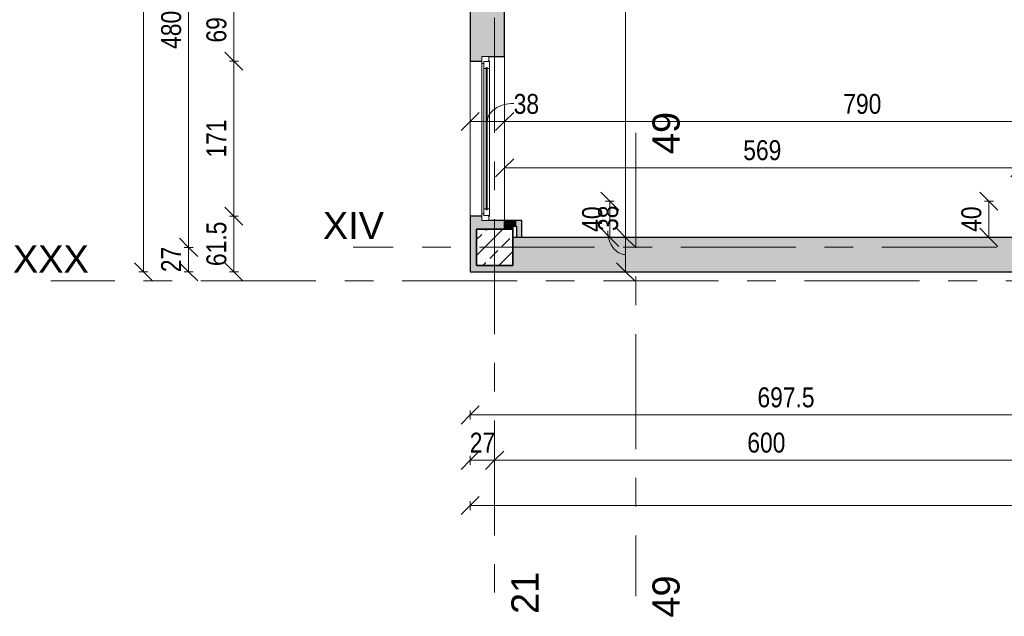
# Model space of a CAD drawing. Header units: centimetres. Extents: x -1737 to 22393, y -8842 to 3760.
# Tile 1 of 44: x -1737 to -650, y 1 to 660. Entities that reach past the tile are written whole.
import ezdxf

# ---------------------------------------------------------------- set-up
doc = ezdxf.new("R2010")
doc.units = ezdxf.units.CM
doc.linetypes.add('Oś', pattern=[222.25, 127, -31.75, 31.75, -31.75])
for name, color, linetype, lineweight in [('A-ANNO-DIMS', 211, 'Continuous', 13), ('A-ANNO-DIMS-100', 211, 'Continuous', 13), ('A-GLAZ', 151, 'Continuous', 13), ('A-WALL', 113, 'Continuous', 13), ('S-COLS', 52, 'Continuous', 9), ('S-GRID', 1, 'Continuous', 13), ('S-GRID-IDEN', 1, 'Continuous', 13)]:
    doc.layers.add(name, color=color, linetype=linetype, lineweight=lineweight)
doc.styles.add('Arial Narrow_1', font='ARIALN.TTF', dxfattribs={"height": 22})
doc.styles.add('Arial_1', font='arial.ttf', dxfattribs={"height": 30})
doc.dimstyles.new('Diagonal_1_100__0_1_', dxfattribs={"dimscale": 30.48, "dimtxt": 22.515481, "dimasz": 0.656168, "dimexe": 0.164042, "dimexo": 0.0625, "dimgap": 0.065617, "dimtad": 1, "dimdec": 1, "dimrnd": 0.1, "dimdsep": 46, "dimtxsty": 'Arial Narrow_1', "dimblk1": 'OBLIQUE', "dimblk2": 'OBLIQUE', "dimsah": 1, "dimcen": 0.09, "dimazin": 0, "dimtfac": 1, "dimtdec": 4, "dimtix": 1, "dimtmove": 0, "dimatfit": 3, "dimfxl": 0.164042, "dimfxlon": 1, "dimtvp": 1, "dimtolj": 1, "dimtzin": 0, "dimarcsym": 2})
doc.dimstyles.new('Diagonal_1_100__0_1__1', dxfattribs={"dimscale": 30.48, "dimtxt": 22.515481, "dimasz": 0.656168, "dimexe": 0.164042, "dimexo": 0.0625, "dimgap": 0.065617, "dimtad": 1, "dimdec": 1, "dimrnd": 0.1, "dimdsep": 46, "dimtxsty": 'Arial Narrow_1', "dimblk1": 'OBLIQUE', "dimblk2": 'OBLIQUE', "dimsah": 1, "dimcen": 0.09, "dimazin": 0, "dimtfac": 1, "dimtdec": 4, "dimtix": 1, "dimtmove": 1, "dimatfit": 3, "dimfxl": 0.164042, "dimfxlon": 1, "dimtvp": 1, "dimtolj": 1, "dimtzin": 0, "dimarcsym": 2})

# ---------------------------------------------------------------- blocks, each defined once
blk = doc.blocks.new('Pawilon E_rvt-1-3_piętro I __3_90 m_ - stan istniejący')
at = {"layer": 'S-GRID', "linetype": 'Oś'}
for p, q in [((-1056.6, 534.8), (-1056.6, 23.2)), ((368, 371.3), (-1702.9, 371.3))]:
    blk.add_line(p, q, dxfattribs=at)
at = {"layer": 'S-GRID-IDEN', "char_height": 30, "width": 48.3, "attachment_point": 5, "rotation": 90, "line_spacing_factor": 0.936439, "style": 'Arial_1'}
for insert in [(-1023.1, 534.5), (-1023.1, 22.8)]:
    blk.add_mtext('\\pxqc,t4.23333,8.46667,12.7,16.93333,21.16667,25.4,29.63333,33.86667,38.1,42.33333,46.56667,50.8,55.03333,59.26667,63.5,67.73333,71.96667,76.2,80.43333,84.66667,88.9,93.13333,97.36667,101.6,105.83333,110.06667,114.3,118.53333,122.76667,127,131.23333,135.46667;{49}', dxfattribs=dict(at, insert=insert))
at = {"layer": 'S-GRID-IDEN', "insert": (-1702.8, 395.4), "char_height": 30, "width": 82, "attachment_point": 5, "line_spacing_factor": 0.936439, "style": 'Arial_1'}
blk.add_mtext('\\pxqc,t4.23333,8.46667,12.7,16.93333,21.16667,25.4,29.63333,33.86667,38.1,42.33333,46.56667,50.8,55.03333,59.26667,63.5,67.73333,71.96667,76.2,80.43333,84.66667,88.9,93.13333,97.36667,101.6,105.83333,110.06667,114.3,118.53333,122.76667,127,131.23333,135.46667;{XXX}', dxfattribs=at)
blk = doc.blocks.new('M_Concrete-Square-Column - 400 x 400mm-1512407-3_piętro I __3_90 m_ - stan istniejący')
at = {"layer": 'S-COLS'}
h = blk.add_hatch(dxfattribs=at)
h.set_pattern_fill('FP_1', color=256, style=0, pattern_type=2)
h.set_pattern_definition([(45, (1212.623, -408.326), (-17.67767, 17.67767), []), (45, (1230.3, -408.326), (-17.67767, 17.67767), [12.5, -6.25])])
h.paths.add_polyline_path([(-20, -20), (20, -20), (20, 20), (-20, 20)], flags=0)
at = {"layer": 'S-COLS', "lineweight": 35}
for p, q in [((20, 20), (-20, 20)), ((-20, 20), (-20, -20)), ((20, -20), (20, 20)), ((-20, -20), (20, -20))]:
    blk.add_line(p, q, dxfattribs=at)
blk = doc.blocks.new('Okno - automatyczna etykieta - 181x181 _nietypowy podział_-2208597-3_piętro I __3_90 m_ - stan istniejący')
at = {"layer": 'A-GLAZ'}
for p, q in [((-83, 6), (-90.5, 6)), ((-90.5, 6), (-90.5, -1.5)), ((-90.5, 6), (90.5, 6)), ((-77.5, 4), (-85, 4)), ((-85, 4), (-85, -1.5)), ((-85, -1.5), (-85, 4)), ((-85, 4), (-83, 4)), ((-83, 4), (-83, 6)), ((83, 6), (-83, 6)), ((78.5, 1.3), (-78.5, 1.3)), ((-78.5, 1.3), (-78.5, 0.3)), ((-78.5, 0.3), (-78.5, 1.3)), ((-78.5, 1.3), (-77.5, 1.3)), ((-78.5, 0.3), (78.5, 0.3)), ((-77.5, 0.3), (-78.5, 0.3)), ((-77.5, 1.3), (-77.5, 4)), ((77.5, 4), (-77.5, 4)), ((-77.5, -2.5), (-77.5, 0.3)), ((85, 4), (77.5, 4)), ((77.5, 4), (77.5, 1.3)), ((77.5, 1.3), (78.5, 1.3)), ((77.5, 0.3), (77.5, -2.5)), ((78.5, 0.3), (77.5, 0.3)), ((78.5, 0.3), (78.5, 1.3)), ((78.5, 1.3), (78.5, 0.3)), ((90.5, 6), (83, 6)), ((83, 6), (83, 4)), ((83, 4), (85, 4)), ((85, -1.5), (85, 4)), ((85, 4), (85, -1.5)), ((90.5, -1.5), (90.5, 6)), ((-90.5, -1.5), (-85, -1.5)), ((-85, -1.5), (-86, -1.5)), ((-86, -1.5), (-86, -2.5)), ((-86, -2.5), (-77.5, -2.5)), ((77.5, -2.5), (-77.5, -2.5)), ((77.5, -2.5), (86, -2.5)), ((86, -1.5), (85, -1.5)), ((85, -1.5), (90.5, -1.5)), ((86, -2.5), (86, -1.5))]:
    blk.add_line(p, q, dxfattribs=at)
blk = doc.blocks.new('DIMBLOCK1-3_piętro I __3_90 m_ - stan istniejący')
at = {"layer": 'A-ANNO-DIMS-100'}
for p, q in [((-1550.6, 408.3), (-1560.6, 418.3)), ((-1545.6, 408.3), (-1555.6, 408.3)), ((-1550.6, 381.3), (-1550.6, 408.3)), ((-1550.6, 408.3), (-1540.6, 398.3)), ((-1550.6, 408.3), (-1545.6, 408.3)), ((-1550.6, 381.3), (-1560.6, 391.3)), ((-1545.6, 381.3), (-1555.6, 381.3)), ((-1550.6, 381.3), (-1540.6, 371.3)), ((-1550.6, 381.3), (-1545.6, 381.3))]:
    blk.add_line(p, q, dxfattribs=at)
at = {"layer": 'A-ANNO-DIMS-100', "color": 0, "insert": (-1581, 380.9), "char_height": 22, "width": 33.452, "attachment_point": 1, "rotation": 90, "line_spacing_factor": 0.974696, "style": 'Arial Narrow_1'}
blk.add_mtext('27', dxfattribs=at)
blk = doc.blocks.new('_Oblique')
at = {"color": 0, "linetype": 'ByBlock', "lineweight": -2}
blk.add_line((-0.5, -0.5), (0.5, 0.5), dxfattribs=at)
blk = doc.blocks.new('DIMBLOCK2-3_piętro I __3_90 m_ - stan istniejący')
at = {"layer": 'A-ANNO-DIMS-100'}
for p, q in [((-1550.6, 888.3), (-1560.6, 898.3)), ((-1545.6, 888.3), (-1555.6, 888.3)), ((-1550.6, 408.3), (-1550.6, 888.3)), ((-1550.6, 888.3), (-1540.6, 878.3)), ((-1550.6, 888.3), (-1545.6, 888.3)), ((-1550.6, 408.3), (-1560.6, 418.3)), ((-1545.6, 408.3), (-1555.6, 408.3)), ((-1550.6, 408.3), (-1540.6, 398.3)), ((-1550.6, 408.3), (-1545.6, 408.3))]:
    blk.add_line(p, q, dxfattribs=at)
at = {"layer": 'A-ANNO-DIMS-100', "color": 0, "insert": (-1581, 627.4), "char_height": 22, "width": 50.177, "attachment_point": 1, "rotation": 90, "line_spacing_factor": 0.974696, "style": 'Arial Narrow_1'}
blk.add_mtext('480', dxfattribs=at)
blk = doc.blocks.new('DIMBLOCK12-3_piętro I __3_90 m_ - stan istniejący')
at = {"layer": 'A-ANNO-DIMS-100'}
for p, q in [((-1600.6, 2338.3), (-1610.6, 2348.3)), ((-1595.6, 2338.3), (-1605.6, 2338.3)), ((-1600.6, 381.3), (-1600.6, 2338.3)), ((-1600.6, 2338.3), (-1590.6, 2328.3)), ((-1600.6, 2338.3), (-1595.6, 2338.3)), ((-1600.6, 381.3), (-1610.6, 391.3)), ((-1595.6, 381.3), (-1605.6, 381.3)), ((-1600.6, 381.3), (-1590.6, 371.3)), ((-1600.6, 381.3), (-1595.6, 381.3))]:
    blk.add_line(p, q, dxfattribs=at)
at = {"layer": 'A-ANNO-DIMS-100', "color": 0, "insert": (-1631, 1331.9), "char_height": 22, "width": 66.903, "attachment_point": 1, "rotation": 90, "line_spacing_factor": 0.974696, "style": 'Arial Narrow_1'}
blk.add_mtext('1957', dxfattribs=at)
blk = doc.blocks.new('DIMBLOCK15-3_piętro I __3_90 m_ - stan istniejący')
at = {"layer": 'A-ANNO-DIMS-100'}
for p, q in [((-1239.6, 173.2), (-1229.6, 183.2)), ((-1239.6, 178.2), (-1239.6, 168.2)), ((-1239.6, 173.2), (-1239.6, 178.2)), ((-1212.6, 173.2), (-1202.6, 183.2)), ((-1212.6, 178.2), (-1212.6, 168.2)), ((-1212.6, 173.2), (-1212.6, 178.2)), ((-1239.6, 173.2), (-1249.6, 163.2)), ((-1239.6, 173.2), (-1212.6, 173.2)), ((-1212.6, 173.2), (-1222.6, 163.2))]:
    blk.add_line(p, q, dxfattribs=at)
at = {"layer": 'A-ANNO-DIMS-100', "color": 0, "insert": (-1240.1, 203.7), "char_height": 22, "width": 33.452, "attachment_point": 1, "line_spacing_factor": 0.974696, "style": 'Arial Narrow_1'}
blk.add_mtext('27', dxfattribs=at)
blk = doc.blocks.new('DIMBLOCK16-3_piętro I __3_90 m_ - stan istniejący')
at = {"layer": 'A-ANNO-DIMS-100'}
for p, q in [((-1212.6, 173.2), (-1202.6, 183.2)), ((-1212.6, 178.2), (-1212.6, 168.2)), ((-1212.6, 173.2), (-1212.6, 178.2)), ((-612.6, 173.2), (-602.6, 183.2)), ((-612.6, 178.2), (-612.6, 168.2)), ((-612.6, 173.2), (-612.6, 178.2)), ((-1212.6, 173.2), (-1222.6, 163.2)), ((-1212.6, 173.2), (-612.6, 173.2)), ((-612.6, 173.2), (-622.6, 163.2))]:
    blk.add_line(p, q, dxfattribs=at)
at = {"layer": 'A-ANNO-DIMS-100', "color": 0, "insert": (-933.5, 203.7), "char_height": 22, "width": 50.177, "attachment_point": 1, "line_spacing_factor": 0.974696, "style": 'Arial Narrow_1'}
blk.add_mtext('600', dxfattribs=at)
blk = doc.blocks.new('DIMBLOCK33-3_piętro I __3_90 m_ - stan istniejący')
at = {"layer": 'A-ANNO-DIMS-100'}
for p, q in [((-1085.5, 459.3), (-1095.5, 469.3)), ((-1080.5, 459.3), (-1090.5, 459.3)), ((-1085.5, 419.3), (-1085.5, 459.3)), ((-1085.5, 459.3), (-1075.5, 449.3)), ((-1085.5, 459.3), (-1080.5, 459.3)), ((-1085.5, 419.3), (-1095.5, 429.3)), ((-1090.5, 419.3), (-1080.5, 419.3)), ((-1085.5, 419.3), (-1090.5, 419.3)), ((-1085.5, 419.3), (-1075.5, 409.3))]:
    blk.add_line(p, q, dxfattribs=at)
at = {"layer": 'A-ANNO-DIMS-100', "color": 0, "insert": (-1116, 425.4), "char_height": 22, "width": 33.452, "attachment_point": 1, "rotation": 90, "line_spacing_factor": 0.974696, "style": 'Arial Narrow_1'}
blk.add_mtext('40', dxfattribs=at)
blk = doc.blocks.new('DIMBLOCK39-3_piętro I __3_90 m_ - stan istniejący')
at = {"layer": 'A-ANNO-DIMS-100'}
for p, q in [((-1201.6, 547.2), (-1191.6, 557.2)), ((-411.6, 547.2), (-401.6, 557.2)), ((-1201.6, 547.2), (-1211.6, 537.2)), ((-1201.6, 542.2), (-1201.6, 552.2)), ((-411.6, 547.2), (-1201.6, 547.2)), ((-1201.6, 547.2), (-1201.6, 542.2)), ((-411.6, 547.2), (-421.6, 537.2)), ((-411.6, 542.2), (-411.6, 552.2)), ((-411.6, 547.2), (-411.6, 542.2))]:
    blk.add_line(p, q, dxfattribs=at)
at = {"layer": 'A-ANNO-DIMS-100', "color": 0, "insert": (-827.5, 577.7), "char_height": 22, "width": 50.177, "attachment_point": 1, "line_spacing_factor": 0.974696, "style": 'Arial Narrow_1'}
blk.add_mtext('790', dxfattribs=at)
blk = doc.blocks.new('DIMBLOCK40-3_piętro I __3_90 m_ - stan istniejący')
at = {"layer": 'A-ANNO-DIMS-100'}
for p, q in [((-1239.6, 547.2), (-1229.6, 557.2)), ((-1201.6, 547.2), (-1191.6, 557.2)), ((-1239.6, 547.2), (-1249.6, 537.2)), ((-1239.6, 542.2), (-1239.6, 552.2)), ((-1201.6, 547.2), (-1239.6, 547.2)), ((-1239.6, 547.2), (-1239.6, 542.2)), ((-1201.6, 547.2), (-1211.6, 537.2)), ((-1201.6, 542.2), (-1201.6, 552.2)), ((-1201.6, 547.2), (-1201.6, 542.2))]:
    blk.add_line(p, q, dxfattribs=at)
blk.add_ellipse((-1191.6, 547.2), major_axis=(29.1, 0), ratio=0.683938, start_param=1.570796, end_param=3.141593, dxfattribs=at)
at = {"layer": 'A-ANNO-DIMS-100', "color": 0, "insert": (-1191.6, 577.7), "char_height": 22, "width": 33.452, "attachment_point": 1, "line_spacing_factor": 0.974696, "style": 'Arial Narrow_1'}
blk.add_mtext('38', dxfattribs=at)
blk = doc.blocks.new('DIMBLOCK145-3_piętro I __3_90 m_ - stan istniejący')
at = {"layer": 'A-ANNO-DIMS-100'}
for p, q in [((-1500.6, 442.8), (-1510.6, 452.8)), ((-1495.6, 442.8), (-1505.6, 442.8)), ((-1500.6, 381.3), (-1500.6, 442.8)), ((-1500.6, 442.8), (-1490.6, 432.8)), ((-1500.6, 442.8), (-1495.6, 442.8)), ((-1500.6, 381.3), (-1510.6, 391.3)), ((-1495.6, 381.3), (-1505.6, 381.3)), ((-1500.6, 381.3), (-1490.6, 371.3)), ((-1500.6, 381.3), (-1495.6, 381.3))]:
    blk.add_line(p, q, dxfattribs=at)
at = {"layer": 'A-ANNO-DIMS-100', "color": 0, "insert": (-1531, 387.6), "char_height": 22, "width": 58.755, "attachment_point": 1, "rotation": 90, "line_spacing_factor": 0.974696, "style": 'Arial Narrow_1'}
blk.add_mtext('61.5', dxfattribs=at)
blk = doc.blocks.new('DIMBLOCK146-3_piętro I __3_90 m_ - stan istniejący')
at = {"layer": 'A-ANNO-DIMS-100'}
for p, q in [((-1500.6, 613.8), (-1510.6, 623.8)), ((-1495.6, 613.8), (-1505.6, 613.8)), ((-1500.6, 442.8), (-1500.6, 613.8)), ((-1500.6, 613.8), (-1490.6, 603.8)), ((-1500.6, 613.8), (-1495.6, 613.8)), ((-1500.6, 442.8), (-1510.6, 452.8)), ((-1495.6, 442.8), (-1505.6, 442.8)), ((-1500.6, 442.8), (-1490.6, 432.8)), ((-1500.6, 442.8), (-1495.6, 442.8))]:
    blk.add_line(p, q, dxfattribs=at)
at = {"layer": 'A-ANNO-DIMS-100', "color": 0, "insert": (-1531, 507.4), "char_height": 22, "width": 50.177, "attachment_point": 1, "rotation": 90, "line_spacing_factor": 0.974696, "style": 'Arial Narrow_1'}
blk.add_mtext('171', dxfattribs=at)
blk = doc.blocks.new('DIMBLOCK147-3_piętro I __3_90 m_ - stan istniejący')
at = {"layer": 'A-ANNO-DIMS-100'}
for p, q in [((-1500.6, 682.8), (-1510.6, 692.8)), ((-1495.6, 682.8), (-1505.6, 682.8)), ((-1500.6, 613.8), (-1500.6, 682.8)), ((-1500.6, 682.8), (-1490.6, 672.8)), ((-1500.6, 682.8), (-1495.6, 682.8)), ((-1500.6, 613.8), (-1510.6, 623.8)), ((-1495.6, 613.8), (-1505.6, 613.8)), ((-1500.6, 613.8), (-1490.6, 603.8)), ((-1500.6, 613.8), (-1495.6, 613.8))]:
    blk.add_line(p, q, dxfattribs=at)
at = {"layer": 'A-ANNO-DIMS-100', "color": 0, "insert": (-1531, 634.4), "char_height": 22, "width": 33.452, "attachment_point": 1, "rotation": 90, "line_spacing_factor": 0.974696, "style": 'Arial Narrow_1'}
blk.add_mtext('69', dxfattribs=at)
blk = doc.blocks.new('DIMBLOCK170-3_piętro I __3_90 m_ - stan istniejący')
at = {"layer": 'A-ANNO-DIMS-100'}
for p, q in [((-1067.9, 419.3), (-1077.9, 429.3)), ((-1072.9, 419.3), (-1062.9, 419.3)), ((-1067.9, 419.3), (-1072.9, 419.3)), ((-1067.9, 381.3), (-1067.9, 419.3)), ((-1067.9, 419.3), (-1057.9, 409.3)), ((-1067.9, 381.3), (-1077.9, 391.3)), ((-1072.9, 381.3), (-1062.9, 381.3)), ((-1067.9, 381.3), (-1072.9, 381.3)), ((-1067.9, 381.3), (-1057.9, 371.3))]:
    blk.add_line(p, q, dxfattribs=at)
blk.add_ellipse((-1067.9, 426.4), major_axis=(0, 26), ratio=0.763227, start_param=1.570796, end_param=3.141593, dxfattribs=at)
at = {"layer": 'A-ANNO-DIMS-100', "color": 0, "insert": (-1098.3, 426.4), "char_height": 22, "width": 33.452, "attachment_point": 1, "rotation": 90, "line_spacing_factor": 0.974696, "style": 'Arial Narrow_1'}
blk.add_mtext('38', dxfattribs=at)
blk = doc.blocks.new('DIMBLOCK171-3_piętro I __3_90 m_ - stan istniejący')
at = {"layer": 'A-ANNO-DIMS-100'}
for p, q in [((-1067.9, 1358.3), (-1077.9, 1368.3)), ((-1072.9, 1358.3), (-1062.9, 1358.3)), ((-1067.9, 1358.3), (-1072.9, 1358.3)), ((-1067.9, 419.3), (-1067.9, 1358.3)), ((-1067.9, 1358.3), (-1057.9, 1348.3)), ((-1067.9, 419.3), (-1077.9, 429.3)), ((-1072.9, 419.3), (-1062.9, 419.3)), ((-1067.9, 419.3), (-1072.9, 419.3)), ((-1067.9, 419.3), (-1057.9, 409.3))]:
    blk.add_line(p, q, dxfattribs=at)
at = {"layer": 'A-ANNO-DIMS-100', "color": 0, "insert": (-1098.3, 867.9), "char_height": 22, "width": 50.177, "attachment_point": 1, "rotation": 90, "line_spacing_factor": 0.974696, "style": 'Arial Narrow_1'}
blk.add_mtext('939', dxfattribs=at)
blk = doc.blocks.new('DIMBLOCK212-3_piętro I __3_90 m_ - stan istniejący')
at = {"layer": 'A-ANNO-DIMS-100'}
for p, q in [((-666.7, 459.3), (-676.7, 469.3)), ((-661.7, 459.3), (-671.7, 459.3)), ((-666.7, 419.3), (-666.7, 459.3)), ((-666.7, 459.3), (-656.7, 449.3)), ((-666.7, 459.3), (-661.7, 459.3)), ((-666.7, 419.3), (-676.7, 429.3)), ((-671.7, 419.3), (-661.7, 419.3)), ((-666.7, 419.3), (-671.7, 419.3)), ((-666.7, 419.3), (-656.7, 409.3))]:
    blk.add_line(p, q, dxfattribs=at)
at = {"layer": 'A-ANNO-DIMS-100', "color": 0, "insert": (-697.1, 425.4), "char_height": 22, "width": 33.452, "attachment_point": 1, "rotation": 90, "line_spacing_factor": 0.974696, "style": 'Arial Narrow_1'}
blk.add_mtext('40', dxfattribs=at)
blk = doc.blocks.new('DIMBLOCK213-3_piętro I __3_90 m_ - stan istniejący')
at = {"layer": 'A-ANNO-DIMS-100'}
for p, q in [((-1201.6, 496.1), (-1191.6, 506.1)), ((-1201.6, 501.1), (-1201.6, 491.1)), ((-1201.6, 496.1), (-1201.6, 501.1)), ((-632.6, 496.1), (-622.6, 506.1)), ((-632.6, 491.1), (-632.6, 501.1)), ((-1201.6, 496.1), (-1211.6, 486.1)), ((-1201.6, 496.1), (-632.6, 496.1)), ((-632.6, 496.1), (-642.6, 486.1)), ((-632.6, 496.1), (-632.6, 491.1))]:
    blk.add_line(p, q, dxfattribs=at)
at = {"layer": 'A-ANNO-DIMS-100', "color": 0, "insert": (-938, 526.6), "char_height": 22, "width": 50.177, "attachment_point": 1, "line_spacing_factor": 0.974696, "style": 'Arial Narrow_1'}
blk.add_mtext('569', dxfattribs=at)
blk = doc.blocks.new('DIMBLOCK215-3_piętro I __3_90 m_ - stan istniejący')
at = {"layer": 'A-ANNO-DIMS-100'}
for p, q in [((-1239.6, 123.2), (-1229.6, 133.2)), ((1214.4, 123.2), (1224.4, 133.2)), ((-1239.6, 123.2), (-1249.6, 113.2)), ((-1239.6, 128.2), (-1239.6, 118.2)), ((-1239.6, 123.2), (-1239.6, 128.2)), ((-1239.6, 123.2), (1214.4, 123.2)), ((1214.4, 123.2), (1204.4, 113.2)), ((1214.4, 128.2), (1214.4, 118.2)), ((1214.4, 123.2), (1214.4, 128.2))]:
    blk.add_line(p, q, dxfattribs=at)
at = {"layer": 'A-ANNO-DIMS-100', "color": 0, "insert": (-40.5, 153.7), "char_height": 22, "width": 66.903, "attachment_point": 1, "line_spacing_factor": 0.974696, "style": 'Arial Narrow_1'}
blk.add_mtext('2454', dxfattribs=at)
blk = doc.blocks.new('DIMBLOCK216-3_piętro I __3_90 m_ - stan istniejący')
at = {"layer": 'A-ANNO-DIMS-100'}
for p, q in [((-1239.6, 223.2), (-1229.6, 233.2)), ((-542.1, 223.2), (-532.1, 233.2)), ((-1239.6, 223.2), (-1249.6, 213.2)), ((-1239.6, 228.2), (-1239.6, 218.2)), ((-1239.6, 223.2), (-1239.6, 228.2)), ((-1239.6, 223.2), (-542.1, 223.2)), ((-542.1, 223.2), (-552.1, 213.2)), ((-542.1, 228.2), (-542.1, 218.2)), ((-542.1, 223.2), (-542.1, 228.2))]:
    blk.add_line(p, q, dxfattribs=at)
at = {"layer": 'A-ANNO-DIMS-100', "color": 0, "insert": (-922.3, 253.7), "char_height": 22, "width": 75.48, "attachment_point": 1, "line_spacing_factor": 0.974696, "style": 'Arial Narrow_1'}
blk.add_mtext('697.5', dxfattribs=at)

msp = doc.modelspace()

# ---------------------------------------------------------------- hatches: boundary and pattern name
at = {"layer": 'A-WALL'}
h = msp.add_hatch(color=9, dxfattribs=at)
h.paths.add_polyline_path([(-1232.62, 381.33), (-1201.62, 381.33), (-1201.62, 388.33), (-1232.62, 388.33), (-1232.62, 428.33), (-1201.62, 428.33), (-1201.62, 437.83), (-1226.62, 437.83), (-1226.62, 442.83), (-1239.62, 442.83), (-1239.62, 381.33)], flags=0)
h.paths.add_polyline_path([(-1239.62, 613.83), (-1226.62, 613.83), (-1226.62, 618.83), (-1201.62, 618.83), (-1201.62, 677.83), (-1226.62, 677.83), (-1226.62, 682.83), (-1239.62, 682.83), (-1239.62, 618.83)], flags=0)
h.paths.add_polyline_path([(-1239.62, 853.83), (-1226.62, 853.83), (-1226.62, 858.83), (-1201.62, 858.83), (-1201.62, 868.33), (-1232.62, 868.33), (-1232.62, 908.33), (-1201.62, 908.33), (-1201.62, 917.83), (-1226.62, 917.83), (-1226.62, 922.83), (-1239.62, 922.83)], flags=0)
h.paths.add_polyline_path([(-1226.62, 1093.83), (-1226.62, 1098.83), (-1201.62, 1098.83), (-1201.62, 1157.83), (-1226.62, 1157.83), (-1226.62, 1162.83), (-1239.62, 1162.83), (-1239.62, 1093.83)], flags=0)
h.paths.add_polyline_path([(-1226.62, 1333.83), (-1226.62, 1338.83), (-1201.62, 1338.83), (-1201.62, 1348.33), (-1232.62, 1348.33), (-1232.62, 1383.33), (-1239.62, 1383.33), (-1239.62, 1333.83)], flags=0)
for points in [[(-1201.62, 428.33), (-1192.62, 428.33), (-1192.62, 437.83), (-1201.62, 437.83)], [(-1188.62, 431.83), (-1188.62, 437.83), (-1192.62, 437.83), (-1192.62, 431.83)], [(-1188.62, 419.33), (-1182.62, 419.33), (-1182.62, 437.83), (-1188.62, 437.83), (-1188.62, 431.83)]]:
    msp.add_hatch(color=9, dxfattribs=at).paths.add_polyline_path(points, flags=0)
h = msp.add_hatch(color=9, dxfattribs=at)
h.paths.add_polyline_path([(492.38, 381.33), (530.38, 381.33), (530.38, 419.33), (492.38, 419.33), (492.38, 383.83)], flags=0)
h.paths.add_polyline_path([(-547.12, 381.33), (-542.12, 381.33), (-542.12, 394.33), (-547.12, 394.33), (-547.12, 419.33), (-592.62, 419.33), (-592.62, 388.33), (-632.62, 388.33), (-632.62, 419.33), (-1192.62, 419.33), (-1192.62, 388.33), (-1201.62, 388.33), (-1201.62, 381.33), (-592.62, 381.33)], flags=0)
h.paths.add_polyline_path([(-431.3, 381.33), (-392.12, 381.33), (-392.12, 394.33), (-397.12, 394.33), (-397.12, 419.33), (-399.62, 419.33), (-399.62, 400.33), (-411.62, 400.33), (-411.62, 419.33), (-456.12, 419.33), (-456.12, 394.33), (-461.12, 394.33), (-461.12, 381.33)], flags=0)
h.paths.add_polyline_path([(21.88, 381.33), (21.88, 394.33), (16.88, 394.33), (16.88, 419.33), (7.38, 419.33), (7.38, 388.33), (-32.62, 388.33), (-32.62, 419.33), (-42.12, 419.33), (-42.12, 394.33), (-47.12, 394.33), (-47.12, 381.33), (16.88, 381.33)], flags=0)
h.paths.add_polyline_path([(197.88, 381.33), (302.38, 381.33), (302.38, 419.33), (197.88, 419.33), (197.88, 394.33), (192.88, 394.33), (192.88, 381.33)], flags=0)

# ---------------------------------------------------------------- linework, layer by layer
at = {"layer": 'A-WALL', "color": 7, "lineweight": 25}
for p, q in [((-1239.62, 682.83), (-1239.62, 613.83)), ((-1201.62, 618.83), (-1201.62, 677.83)), ((-1239.62, 613.83), (-1226.62, 613.83)), ((-1219.12, 618.83), (-1201.62, 618.83)), ((-1226.62, 442.83), (-1239.62, 442.83)), ((-1239.62, 442.83), (-1239.62, 381.33)), ((-1182.62, 437.83), (-1219.12, 437.83)), ((-1201.62, 428.33), (-1201.62, 437.83)), ((-1192.62, 437.83), (-1192.62, 428.33)), ((-1182.62, 419.33), (-1182.62, 437.83)), ((-1192.62, 431.83), (-1188.62, 431.83)), ((-1188.62, 431.83), (-1188.62, 419.33)), ((-632.62, 419.33), (-1192.62, 419.33)), ((-1239.62, 381.33), (-542.12, 381.33))]:
    msp.add_line(p, q, dxfattribs=at)
at = {"layer": 'A-WALL'}
for p, q in [((-1239.62, 442.83), (-1239.62, 613.83)), ((-1201.62, 618.83), (-1201.62, 437.83))]:
    msp.add_line(p, q, dxfattribs=at)
at = {"layer": 'S-GRID', "linetype": 'Oś'}
for p, q in [((-1212.62, 2884.27), (-1212.62, 27.13)), ((1342.46, 408.33), (-1368.76, 408.33))]:
    msp.add_line(p, q, dxfattribs=at)

# ---------------------------------------------------------------- block references
at = {"lineweight": 5}
msp.add_blockref('Pawilon E_rvt-1-3_piętro I __3_90 m_ - stan istniejący', (0, 0), dxfattribs=at)
at = {"layer": 'A-GLAZ', "rotation": 90.00000000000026}
msp.add_blockref('Okno - automatyczna etykieta - 181x181 _nietypowy podział_-2208597-3_piętro I __3_90 m_ - stan istniejący', (-1220.62, 528.33), dxfattribs=at)
at = {"layer": 'S-COLS'}
msp.add_blockref('M_Concrete-Square-Column - 400 x 400mm-1512407-3_piętro I __3_90 m_ - stan istniejący', (-1212.62, 408.33), dxfattribs=at)

# ---------------------------------------------------------------- texts
at = {"layer": 'S-GRID-IDEN', "insert": (-1368.59, 432.39), "char_height": 30, "width": 68.1, "attachment_point": 5, "line_spacing_factor": 0.936439, "style": 'Arial_1'}
msp.add_mtext('\\pxqc,t4.23333,8.46667,12.7,16.93333,21.16667,25.4,29.63333,33.86667,38.1,42.33333,46.56667,50.8,55.03333,59.26667,63.5,67.73333,71.96667,76.2,80.43333,84.66667,88.9,93.13333,97.36667,101.6,105.83333,110.06667,114.3,118.53333,122.76667,127,131.23333,135.46667;{XIV}', dxfattribs=at)
at = {"layer": 'S-GRID-IDEN', "insert": (-1179.12, 26.79), "char_height": 30, "width": 48.3, "attachment_point": 5, "rotation": 90, "line_spacing_factor": 0.936439, "style": 'Arial_1'}
msp.add_mtext('\\pxqc,t4.23333,8.46667,12.7,16.93333,21.16667,25.4,29.63333,33.86667,38.1,42.33333,46.56667,50.8,55.03333,59.26667,63.5,67.73333,71.96667,76.2,80.43333,84.66667,88.9,93.13333,97.36667,101.6,105.83333,110.06667,114.3,118.53333,122.76667,127,131.23333,135.46667;{21}', dxfattribs=at)

# ---------------------------------------------------------------- dimensions: what is measured, and where the dimension line sits
at = {"layer": 'A-ANNO-DIMS'}
for base, p1, p2, angle, override, picture, middle in [((-1600.57, 2338.33), (-1595.57, 381.33), (-1595.57, 2338.33), 90, {"dimpost": '<>', "dimfxl": 1957}, 'DIMBLOCK12-3_piętro I __3_90 m_ - stan istniejący', (-1613.8, 1359.83)), ((-1067.89, 1358.33), (-1072.89, 419.33), (-1072.89, 1358.33), 90, {"dimpost": '<>', "dimfxl": 939}, 'DIMBLOCK171-3_piętro I __3_90 m_ - stan istniejący', (-1081.12, 888.83)), ((-1550.57, 888.33), (-1545.57, 408.33), (-1545.57, 888.33), 90, {"dimpost": '<>', "dimfxl": 480}, 'DIMBLOCK2-3_piętro I __3_90 m_ - stan istniejący', (-1563.8, 648.33)), ((-1500.57, 682.83), (-1495.57, 613.83), (-1495.57, 682.83), 90, {"dimpost": '<>', "dimfxl": 69}, 'DIMBLOCK147-3_piętro I __3_90 m_ - stan istniejący', (-1513.8, 648.33)), ((-1500.57, 613.83), (-1495.57, 442.83), (-1495.57, 613.83), 90, {"dimpost": '<>', "dimfxl": 171}, 'DIMBLOCK146-3_piętro I __3_90 m_ - stan istniejący', (-1513.61, 528.33)), ((-1201.62, 547.24), (-411.62, 542.24), (-1201.62, 542.24), 0, {"dimpost": '<>', "dimfxl": 790}, 'DIMBLOCK39-3_piętro I __3_90 m_ - stan istniejący', (-806.62, 560.47)), ((-632.62, 496.14), (-1201.62, 501.14), (-632.62, 491.14), 0, {"dimpost": '<>', "dimfxl": 569.087867}, 'DIMBLOCK213-3_piętro I __3_90 m_ - stan istniejący', (-917.12, 509.37)), ((-1085.53, 459.33), (-1090.53, 419.33), (-1080.53, 459.33), 90, {"dimpost": '<>', "dimfxl": 41.231056}, 'DIMBLOCK33-3_piętro I __3_90 m_ - stan istniejący', (-1098.77, 439.33)), ((-666.68, 459.33), (-671.68, 419.33), (-661.68, 459.33), 90, {"dimpost": '<>', "dimfxl": 41.231056}, 'DIMBLOCK212-3_piętro I __3_90 m_ - stan istniejący', (-679.92, 439.33)), ((-1500.57, 442.83), (-1495.57, 381.33), (-1495.57, 442.83), 90, {"dimpost": '<>', "dimfxl": 61.5}, 'DIMBLOCK145-3_piętro I __3_90 m_ - stan istniejący', (-1513.8, 412.08)), ((-1550.57, 408.33), (-1545.57, 381.33), (-1545.57, 408.33), 90, {"dimpost": '<>', "dimfxl": 27}, 'DIMBLOCK1-3_piętro I __3_90 m_ - stan istniejący', (-1563.61, 394.83)), ((-542.12, 223.23), (-1239.62, 228.23), (-542.12, 228.23), 0, {"dimpost": '<>', "dimfxl": 697.5}, 'DIMBLOCK216-3_piętro I __3_90 m_ - stan istniejący', (-890.87, 236.47)), ((-1212.62, 173.23), (-1239.62, 178.23), (-1212.62, 178.23), 0, {"dimpost": '<>', "dimfxl": 27}, 'DIMBLOCK15-3_piętro I __3_90 m_ - stan istniejący', (-1226.12, 186.28)), ((-612.62, 173.23), (-1212.62, 178.23), (-612.62, 178.23), 0, {"dimpost": '<>', "dimfxl": 600}, 'DIMBLOCK16-3_piętro I __3_90 m_ - stan istniejący', (-912.62, 186.47)), ((1214.38, 123.23), (-1239.62, 128.23), (1214.38, 128.23), 0, {"dimpost": '<>', "dimfxl": 2454}, 'DIMBLOCK215-3_piętro I __3_90 m_ - stan istniejący', (-12.62, 136.47))]:
    dim = msp.add_linear_dim(base=base, p1=p1, p2=p2, angle=angle, dimstyle='Diagonal_1_100__0_1_', override=override, dxfattribs=at)
    dim.commit()
    dim.dimension.update_dxf_attribs({"geometry": picture, "text_midpoint": middle})
dim = msp.add_linear_dim(base=(-1239.62, 547.24), p1=(-1201.62, 542.24), p2=(-1239.62, 542.24), angle=0, dimstyle='Diagonal_1_100__0_1__1', override={"dimpost": '<>', "dimfxl": 38}, dxfattribs=at)
dim.commit()
dim.dimension.update_dxf_attribs({"geometry": 'DIMBLOCK40-3_piętro I __3_90 m_ - stan istniejący', "text_midpoint": (-1174.85, 563.01), "dimtype": 160})
dim = msp.add_linear_dim(base=(-1067.89, 419.33), p1=(-1072.89, 381.33), p2=(-1072.89, 419.33), angle=90, dimstyle='Diagonal_1_100__0_1__1', override={"dimpost": '<>', "dimfxl": 38}, dxfattribs=at)
dim.commit()
dim.dimension.update_dxf_attribs({"geometry": 'DIMBLOCK170-3_piętro I __3_90 m_ - stan istniejący', "text_midpoint": (-1083.66, 443.08), "dimtype": 160, "text_rotation": 90})

doc.saveas('drawing.dxf')
